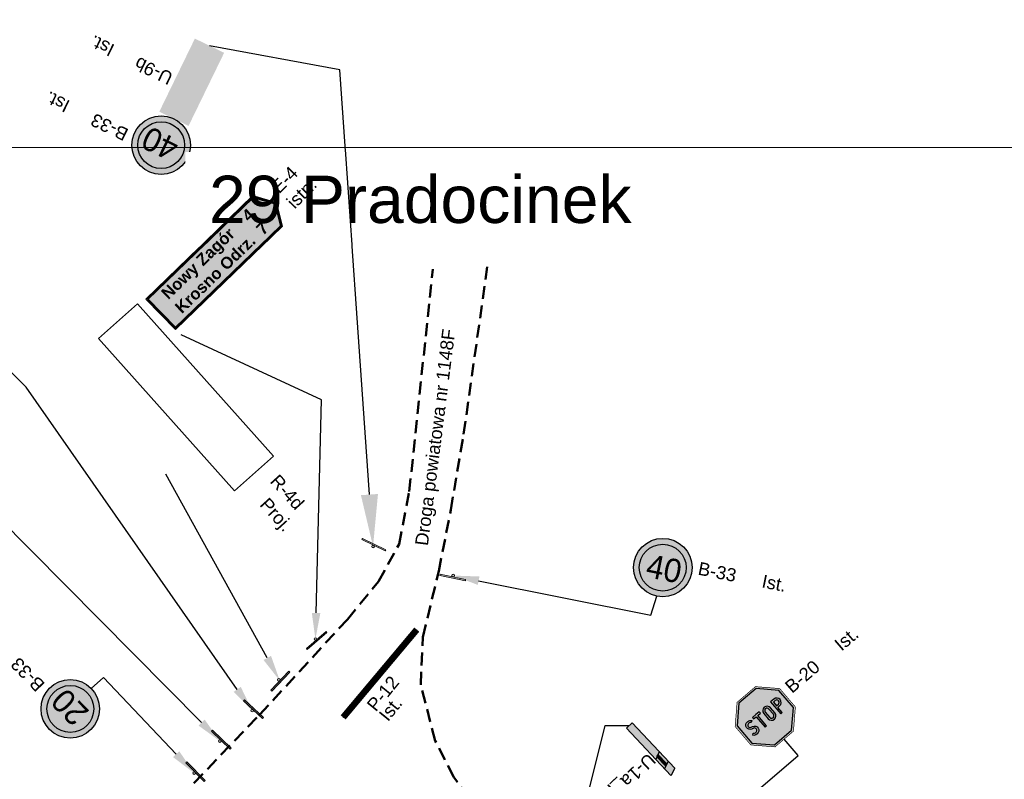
# Model space of a CAD drawing. Header units: millimetres. Extents: x -32728 to 3439, y -21222 to 1675.
# Tile 38 of 49: x 2611 to 2686, y 1517 to 1575. Entities that reach past the tile are written whole.
import ezdxf
from ezdxf import colors
from ezdxf.entities.mleader import LeaderData, LeaderLine
from ezdxf.enums import TextEntityAlignment as Align
from ezdxf.math import Vec2, Vec3

# ---------------------------------------------------------------- set-up
doc = ezdxf.new("R2010")
doc.units = ezdxf.units.MM
doc.linetypes.add('2', pattern=[1.5, 1, -0.5])
doc.linetypes.add('P-12', pattern=[1, 1, 0])
doc.layers.add('0  podklady', color=250, linetype='Continuous', lineweight=5, plot=False)
doc.layers.add('0 pomoc', color=61, linetype='Continuous', lineweight=30, plot=False)
for name, color, linetype, lineweight in [('10 znaki pionowe istniejące', 251, 'Continuous', 15), ('10 znaki pionowe projektowane', 1, 'Continuous', 15), ('10 znaki poziome istniejące', 251, 'Continuous', 15)]:
    doc.layers.add(name, color=color, linetype=linetype, lineweight=lineweight)
doc.layers.add('2 krawedz jezdni', color=7, linetype='2', lineweight=50, true_color=0x000000)
doc.layers.add('4 wymiary', color=7, linetype='Continuous', lineweight=15, true_color=0x000000)
for name, color, linetype, true_color in [('ZWTraffic_Grey_0_0_0', 7, 'Continuous', 0x000000), ('ZWTraffic_Grey_1', 7, 'Continuous', 0x4c4c4c), ('ZWTraffic_Grey_10', 7, 'Continuous', 0x4c4c4c), ('ZWTraffic_Grey_2', 7, 'Continuous', 0xe1e1e1), ('ZWTraffic_Grey_255_255_255', 7, 'Continuous', 0xffffff), ('ZWTraffic_Grey_7', 7, 'Continuous', 0x000000)]:
    doc.layers.add(name, color=color, linetype=linetype, true_color=true_color)
doc.styles.add('ARIAL', font='arial.ttf')
doc.styles.add('Drogowy', font='Drogowa.ttf')
doc.styles.add('plan', font='arial.ttf', dxfattribs={"height": 1})
doc.styles.get("Standard").update_dxf_attribs({"font": 'arial.ttf'})
doc.styles.add('znaki', font='arial.ttf')
picture_1 = doc.add_image_def('image29.png', size_in_pixel=(1907, 901))
picture_2 = doc.add_image_def('image107.png', size_in_pixel=(2967, 756))

# ---------------------------------------------------------------- blocks, each defined once
blk = doc.blocks.new('P_Opis_Poziome')
for tag, p in [('SYMBOL', (0, 0)), ('DŁUGOŚĆ', (0, -1.2)), ('STAN', (0, -2.4))]:
    blk.add_attdef(tag, p, '', height=1)
at = {"flags": 1}
for tag, p in [('Powierzchnia', (0, -3.6)), ('Powierzchnia_na_mb', (0, -4.8))]:
    blk.add_attdef(tag, p, '', height=1, dxfattribs=at)
blk = doc.blocks.new('Słupek')
h = blk.add_hatch(color=256)
h.paths.add_polyline_path([(-50, -5), (0, -5), (50, -5), (50, -10), (-50, -10)])
h.paths.add_polyline_path([(5, 0, 1), (-5, 0, 1)])
at = {"color": 7}
blk.add_lwpolyline([(-50, -5), (50, -5), (50, -10), (-50, -10)], close=True, dxfattribs=at)
blk.add_circle((0, 0), 5, dxfattribs=at)
blk = doc.blocks.new('P_Opis_Pionowe')
for tag, p in [('Symbol', (0, 0)), ('Stan', (5, 0))]:
    blk.add_attdef(tag, p, '', height=1)
at = {"flags": 1}
for tag, p in [('Wielkość', (0, -1.2)), ('Odblaskowość', (0, -2.4)), ('Aktywny', (0, -3.6)), ('Ilość', (0, -4.8)), ('Dodatkowe', (0, -6)), ('Kilometraż', (0, -7.2)), ('NrDrogi', (0, -8.4))]:
    blk.add_attdef(tag, p, '', height=1, dxfattribs=at)
blk = doc.blocks.new('B-33_')
at = {"layer": 'ZWTraffic_Grey_1', "linetype": 'Continuous'}
h = blk.add_hatch(color=256, dxfattribs=at)
h.dxf.hatch_style = 1
h.paths.add_polyline_path([(450, 450, 1), (-450, 450, 1)])
h.paths.add_polyline_path([(360, 450, 1), (-360, 450, 1)], flags=16)
h.paths.add_polyline_path([(-315, 484, 1), (-315, 416), (315, 416, 1), (315, 484)], flags=0)
at = {"layer": 'ZWTraffic_Grey_255_255_255', "linetype": 'Continuous'}
blk.add_hatch(color=256, dxfattribs=at).paths.add_polyline_path([(360, 450, 1), (-360, 450, 1)])
at = {"layer": 'ZWTraffic_Grey_1', "linetype": 'Continuous'}
blk.add_circle((0, 450), 450, dxfattribs=at)
at = {"layer": 'ZWTraffic_Grey_7', "linetype": 'Continuous'}
blk.add_circle((0, 450), 360, dxfattribs=at)
at = {"layer": 'ZWTraffic_Grey_0_0_0', "linetype": 'Continuous', "style": 'Drogowy'}
blk.add_attdef('50', text='', height=360, dxfattribs=at).set_placement((24, 438), align=Align.MIDDLE)
blk = doc.blocks.new('zw$9EB0')
at = {"layer": '10 znaki pionowe istniejące'}
blk.add_hatch(color=8, dxfattribs=at).paths.add_polyline_path([(0.131, 2.959), (10.522, 7.373), (11.944, 6.308), (11.724, 4.545), (1.332, 0.131)])
at = {"layer": '10 znaki pionowe istniejące', "color": 255}
blk.add_line((6.851, 5.814), (0.131, 2.959), dxfattribs=at)
at = {"layer": '10 znaki pionowe istniejące', "color": 250}
blk.add_lwpolyline([(0, 3.012), (10.536, 7.488), (12.05, 6.353), (11.816, 4.475), (1.28, 0)], close=True, dxfattribs=at)
at = {"layer": '10 znaki pionowe istniejące', "color": 255, "lineweight": 50}
blk.add_lwpolyline([(0.131, 2.959), (10.522, 7.373), (11.944, 6.308), (11.724, 4.545), (1.332, 0.131)], close=True, dxfattribs=at)
at = {"layer": '10 znaki pionowe istniejące', "insert": (12.039, 7.76), "char_height": 1, "attachment_point": 1, "rotation": 24.51956, "style": 'znaki'}
blk.add_mtext_dynamic_manual_height_columns('E-4\\Pistn.', width=5.92435, gutter_width=1, heights=[-2.683], dxfattribs=at)
at = {"layer": '10 znaki pionowe istniejące', "color": 255, "insert": (1.23, 3.14), "char_height": 0.90214, "attachment_point": 1, "rotation": 23.01405, "style": 'ARIAL'}
blk.add_mtext('{\\fArial|b1|i0|c238|p34;Nowy Zagór    4\\PKrosno Odrz.  7}', dxfattribs=at)
blk = doc.blocks.new('U-9b_')
at = {"layer": 'ZWTraffic_Grey_0_0_0'}
h = blk.add_hatch(color=256, dxfattribs=at)
h.paths.add_polyline_path([(250, 750), (-250, 250), (-250, 500), (250, 1000)])
h.paths.add_polyline_path([(250, 1250), (0, 1250), (-250, 1000), (-250, 750)])
h.paths.add_polyline_path([(250, 500), (-250, 0), (0, 0), (250, 250)])
at = {"layer": 'ZWTraffic_Grey_2'}
h = blk.add_hatch(color=256, dxfattribs=at)
h.paths.add_polyline_path([(250, 1250), (-250, 750), (-250, 500), (250, 1000)])
h.paths.add_polyline_path([(250, 500), (-250, 0), (-250, 250), (250, 750)])
h.paths.add_polyline_path([(-250, 1000), (-250, 1250), (0, 1250)])
h.paths.add_polyline_path([(250, 0), (0, 0), (250, 250)])
blk = doc.blocks.new('B-20_')
at = {"layer": 'ZWTraffic_Grey_1'}
h = blk.add_hatch(color=256, dxfattribs=at)
h.paths.add_polyline_path([(-420, 276), (-420, 624), (-174, 870), (174, 870), (420, 624), (420, 276), (174, 30), (-174, 30)])
h.paths.add_polyline_path([(210, 330), (240, 330), (240, 435), (278, 435, 1), (278, 570), (210, 570)], flags=16)
h.paths.add_polyline_path([(240, 465), (278, 465, 1), (278, 540), (240, 540)], flags=0)
h.paths.add_polyline_path([(-158, 540), (-105, 540), (-105, 330), (-90, 330), (-75, 330), (-75, 540), (-22, 540), (-22, 570), (-90, 570), (-158, 570)], flags=16)
h.paths.add_polyline_path([(-331, 360), (-306, 377, 0.250492), (-275, 360), (-263, 360, 0.875009), (-253, 434, 0.021704), (-256, 434), (-274, 439), (-280, 440, -0.875009), (-263, 568), (-251, 568, -0.250765), (-197, 539), (-222, 522, 0.250765), (-251, 538), (-263, 538, 0.875009), (-272, 469), (-245, 463, -0.875009), (-263, 330), (-275, 330, -0.250492)], flags=16)
h.paths.add_polyline_path([(15, 398), (15, 503, -1), (150, 503), (150, 398, -1)], flags=16)
h.paths.add_polyline_path([(45, 398), (45, 503, -1), (120, 503), (120, 398, -1)], flags=0)
at = {"layer": 'ZWTraffic_Grey_255_255_255'}
h = blk.add_hatch(color=256, dxfattribs=at)
h.dxf.hatch_style = 1
h.paths.add_polyline_path([(-450, 264), (-450, 636), (-186, 900), (186, 900), (450, 636), (450, 264), (186, 0), (-186, 0)])
h.paths.add_polyline_path([(-420, 276), (-420, 624), (-174, 870), (174, 870), (420, 624), (420, 276), (174, 30), (-174, 30)], flags=16)
h.paths.add_polyline_path([(-158, 540), (-105, 540), (-105, 330), (-90, 330), (-75, 330), (-75, 540), (-22, 540), (-22, 570), (-90, 570), (-158, 570)], flags=0)
h.paths.add_polyline_path([(15, 398), (15, 503, -1), (150, 503), (150, 398, -1)], flags=0)
h.paths.add_polyline_path([(45, 398), (45, 503, -1), (120, 503), (120, 398, -1)], flags=0)
h.paths.add_polyline_path([(210, 330), (240, 330), (240, 435), (278, 435, 1), (278, 570), (210, 570)], flags=0)
h.paths.add_polyline_path([(240, 465), (278, 465, 1), (278, 540), (240, 540)], flags=0)
h.paths.add_polyline_path([(-331, 360), (-306, 377, 0.250492), (-275, 360), (-263, 360, 0.875009), (-253, 434, 0.021704), (-256, 434), (-274, 439), (-280, 440, -0.875009), (-263, 568), (-251, 568, -0.250765), (-197, 539), (-222, 522, 0.250765), (-251, 538), (-263, 538, 0.875009), (-272, 469), (-245, 463, -0.875009), (-263, 330), (-275, 330, -0.250492)], flags=0)
h = blk.add_hatch(color=256, dxfattribs=at)
h.dxf.hatch_style = 1
h.paths.add_polyline_path([(-331, 360), (-306, 377, 0.250492), (-275, 360), (-263, 360, 0.875009), (-253, 434, 0.021704), (-256, 434), (-274, 439), (-280, 440, -0.875009), (-263, 568), (-251, 568, -0.250765), (-197, 539), (-222, 522, 0.250765), (-251, 538), (-263, 538, 0.875009), (-272, 469), (-245, 463, -0.875009), (-263, 330), (-275, 330, -0.250492)])
h.paths.add_polyline_path([(-158, 540), (-105, 540), (-105, 330), (-90, 330), (-75, 330), (-75, 540), (-22, 540), (-22, 570), (-90, 570), (-158, 570)])
h.paths.add_polyline_path([(15, 398), (15, 503, -1), (150, 503), (150, 398, -1)])
h.paths.add_polyline_path([(45, 398), (45, 503, -1), (120, 503), (120, 398, -1)], flags=16)
h.paths.add_polyline_path([(210, 330), (240, 330), (240, 435), (278, 435, 1), (278, 570), (210, 570)])
h.paths.add_polyline_path([(240, 465), (278, 465, 1), (278, 540), (240, 540)], flags=16)
at = {"layer": 'ZWTraffic_Grey_1', "const_width": 10}
blk.add_lwpolyline([(-450, 636), (-450, 264), (-186, 0), (186, 0), (450, 264), (450, 636), (186, 900), (-186, 900)], close=True, dxfattribs=at)
at = {"layer": 'ZWTraffic_Grey_255_255_255'}
for points in [[(-420, 624), (-420, 276), (-174, 30), (174, 30), (420, 276), (420, 624), (174, 870), (-174, 870)], [(-158, 570), (-158, 540), (-105, 540), (-105, 330), (-90, 330), (-75, 330), (-75, 540), (-22, 540), (-22, 570), (-90, 570)]]:
    blk.add_lwpolyline(points, close=True, dxfattribs=at)
for points in [[(-331, 360), (-306, 377, 0.250492), (-275, 360), (-263, 360, 0.875009), (-253, 434, 0.021704), (-256, 434), (-274, 439), (-280, 440, -0.875009), (-263, 568), (-251, 568, -0.250765), (-197, 539), (-222, 522, 0.250765), (-251, 538), (-263, 538, 0.875009), (-272, 469), (-245, 463, -0.875009), (-263, 330), (-275, 330, -0.250492)], [(15, 398, 1), (150, 398), (150, 503, 1), (15, 503)], [(45, 503), (45, 398, 1), (120, 398), (120, 503, 1)], [(210, 570), (210, 330), (240, 330), (240, 435), (278, 435, 1), (278, 570)], [(240, 540), (240, 465), (278, 465, 1), (278, 540)]]:
    blk.add_lwpolyline(points, format="xyb", close=True, dxfattribs=at)
blk = doc.blocks.new('U-1a_p_')
at = {"layer": 'ZWTraffic_Grey_1'}
h = blk.add_hatch(color=256, dxfattribs=at)
h.paths.add_polyline_path([(18, 643), (18, 843), (60, 860), (60, 660)])
h.paths.add_polyline_path([(-60, 610), (-60, 810), (-18, 827), (-18, 627)])
at = {"layer": 'ZWTraffic_Grey_10'}
h = blk.add_hatch(dxfattribs=at)
h.set_pattern_fill('ANSI31', color=256, scale=0.5, style=0)
h.set_pattern_definition([(45, (65.784, -529.7776), (-1.122532, 1.122532), [])])
h.paths.add_polyline_path([(18, 643), (18, 843), (-18, 827), (-18, 627)])
at = {"layer": 'ZWTraffic_Grey_255_255_255'}
h = blk.add_hatch(color=256, dxfattribs=at)
h.paths.add_polyline_path([(-60, 0), (60, 0), (60, 660), (18, 643), (-18, 627), (-60, 610)])
h.paths.add_polyline_path([(-60, 960), (-60, 810), (-18, 827), (18, 843), (60, 860), (60, 1000), (40, 1000)])
at = {"color": 0}
blk.add_lwpolyline([(-60, 960), (-60, 0), (60, 0), (60, 1000), (40, 1000)], close=True, dxfattribs=at)
at = {"layer": 'ZWTraffic_Grey_255_255_255'}
for p, q in [((40, 1000), (-60, 960)), ((-60, 810), (60, 860)), ((-18, 827), (-18, 627)), ((18, 843), (18, 643)), ((-60, 610), (60, 660))]:
    blk.add_line(p, q, dxfattribs=at)

msp = doc.modelspace()

# ---------------------------------------------------------------- linework, layer by layer
at = {"layer": '0 pomoc'}
msp.add_lwpolyline([(2635.545, 1521.821), (2641.203, 1528.57)], dxfattribs=at)
at = {"layer": '10 znaki poziome istniejące', "linetype": 'P-12', "const_width": 0.5, "flags": 128}
msp.add_lwpolyline([(2635.545, 1521.821), (2641.203, 1528.57)], dxfattribs=at)
at = {"layer": '2 krawedz jezdni', "color": 0}
for points in [[(2679.697, 1478.053), (2664.297, 1494.212), (2652.109, 1507.353), (2646.988, 1513.22), (2644.055, 1517.22), (2642.615, 1520.02), (2641.506, 1524.323), (2641.673, 1527.988), (2642.89, 1533.07), (2643.815, 1537.781), (2644.802, 1543.595), (2646.668, 1556.795)], [(2624.068, 1516.767), (2629.12, 1522.02), (2635.867, 1529.354), (2638.254, 1532.26), (2639.839, 1535.132), (2640.626, 1539.201), (2642.434, 1556.281)]]:
    msp.add_lwpolyline(points, dxfattribs=at)

# ---------------------------------------------------------------- block references
at = {"layer": '10 znaki pionowe istniejące'}
for p, rotation, values in [((2622.556, 1571.313), 154.0577045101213, {'Symbol': 'U-9b', 'Stan': 'Ist.'}), ((2619.126, 1567.005), 154.0577045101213, {'Symbol': 'B-33', 'Stan': 'Ist.'}), ((2662.753, 1532.807), 348.6900675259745, {'Symbol': 'B-33', 'Stan': 'Ist.'}), ((2612.685, 1524.401), 134.3195595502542, {'Symbol': 'B-33', 'Stan': 'Ist.'}), ((2670.039, 1523.621), 40.47904210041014, {'Symbol': 'B-20', 'Stan': 'Ist.'}), ((2658.979, 1519.134), 223.0548532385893, {'Symbol': 'U-1a_p', 'Stan': 'Ist.'})]:
    msp.add_blockref('P_Opis_Pionowe', p, dxfattribs=dict(at, rotation=rotation)).add_auto_attribs(values)
for name, p, xscale, yscale, zscale, rotation in [('U-9b_', (2625.272, 1573.467), 0.005, 0.005, 0.005, 154.0577045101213), ('Słupek', (2637.841, 1534.961), 0.02, 0.02, 0.02, 154.0577045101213), ('Słupek', (2643.994, 1532.724), 0.02, 0.02, 0.02, 348.6900675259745), ('Słupek', (2633.412, 1527.848), 0.02, 0.02, 0.02, 40.85827041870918), ('Słupek', (2630.605, 1524.709), 0.02, 0.02, 0.02, 46.46880071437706), ('B-20_', (2669.446, 1520.157), 0.005, 0.005, 0.005, 40.47904210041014), ('Słupek', (2628.551, 1522.336), 0.02, 0.02, 0.02, 137.1586858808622), ('U-1a_p_', (2657.535, 1521.206), 0.005, 0.005, 0.005, 223.0548532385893), ('Słupek', (2626.071, 1519.999), 0.02, 0.02, 0.02, 135.8363753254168), ('Słupek', (2624.087, 1517.54), 0.02, 0.02, 0.02, 134.3195595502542)]:
    msp.add_blockref(name, p, dxfattribs=dict(at, xscale=xscale, yscale=yscale, zscale=zscale, rotation=rotation))
at = {"layer": '10 znaki pionowe istniejące', "xscale": 0.005, "yscale": 0.005, "zscale": 0.005}
for p, rotation, values in [((2622.538, 1567.847), 154.0577045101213, {'50': '40'}), ((2659.664, 1531.13), 348.6900675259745, {'50': '40'}), ((2616.181, 1524.042), 134.3195595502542, {'50': '20'})]:
    msp.add_blockref('B-33_', p, dxfattribs=dict(at, rotation=rotation)).add_auto_attribs(values)
at = {"layer": '10 znaki pionowe projektowane'}
ref = msp.add_blockref('P_Opis_Pionowe', (2629.862, 1539.93), dxfattribs=dict(at, rotation=312.1452118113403))
ref.add_attrib('Symbol', 'R-4d', (2629.862, 1539.93), dxfattribs={"layer": '0', "height": 1, "rotation": 11832.14521})
ref.add_attrib('Stan', 'Proj.', (2629.071, 1538.141), dxfattribs={"layer": '0', "height": 1, "rotation": 11832.14521})
at = {"layer": '10 znaki poziome istniejące'}
ref = msp.add_blockref('P_Opis_Poziome', (2638.057, 1522.197), dxfattribs=dict(at, rotation=50.85551632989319))
ref.add_attrib('SYMBOL', 'P-12', (2638.057, 1522.197), dxfattribs={"layer": '0', "height": 1, "rotation": 50.85552})
ref.add_attrib('STAN', 'Ist.', (2638.987, 1521.44), dxfattribs={"layer": '0', "height": 1, "rotation": 50.85552})

# ---------------------------------------------------------------- texts
at = {"layer": '4 wymiary', "insert": (2641.06, 1535.102), "char_height": 1, "width": 16.73043, "attachment_point": 1, "rotation": 82.74783, "style": 'plan'}
msp.add_mtext('Droga powiatowa nr 1148F', dxfattribs=at)

# ---------------------------------------------------------------- pictures from other files: only their frames are drawn
at = {"layer": '0  podklady'}
image = msp.add_image(picture_1, insert=(2558.628, 1478.937), size_in_units=(183.484, 86.691), dxfattribs=at)
image.dxf.flags = 7
at = {"layer": '10 znaki pionowe projektowane'}
image = msp.add_image(picture_2, insert=(2616.749, 1550.959), size_in_units=(15.698, 4), rotation=-48.24911, dxfattribs=at)
image.dxf.flags = 7

# ---------------------------------------------------------------- leaders
at = {"layer": '10 znaki pionowe istniejące'}
ml = msp.add_multileader_mtext('Standard', dxfattribs=at)
ml.set_content('', color=256)
ml.set_leader_properties()
ml.build(insert=Vec2(0, 0))
ml.multileader.update_dxf_attribs({"has_dogleg": 0, "arrow_head_size": 2})
ctx = ml.context
ctx.base_point, ctx.arrow_head_size, ctx.plane_origin = Vec3(2603.074, 1551.292), 2, Vec3(0, 316.759)
ctx.text_align_type = 2
notes = []
notes.append((ctx, [(0, (1, 1, 0), (2615.074, 1551.292), (-1, 0), 8, [(0, [(2628.551, 1522.336), (2611.182, 1547.209)], 256, [])])]))
ctx.mtext.insert, ctx.mtext.alignment, ctx.mtext.flow_direction = Vec3(2605.074, 1553.292), 3, 5
ml = msp.add_multileader_mtext('Standard', dxfattribs=at)
ml.set_content('', color=256)
ml.set_leader_properties()
ml.build(insert=Vec2(0, 0))
ml.multileader.update_dxf_attribs({"has_dogleg": 0, "arrow_head_size": 2})
ctx = ml.context
ctx.base_point, ctx.arrow_head_size, ctx.plane_origin, ctx.plane_x_axis, ctx.plane_y_axis = Vec3(2623.587, 1555.206), 2, Vec3(1764.465, 4287.333), Vec3(-0.120588, -0.992703), Vec3(0.992703, -0.120588)
ctx.text_align_type = 2
notes.append((ctx, [(0, (1, 1, 0), (2622.14, 1543.294), (0.120588, 0.992703), 8, [(0, [(2633.412, 1527.848), (2633.879, 1546.244)], 256, [])])]))
ctx.mtext.insert, ctx.mtext.text_direction, ctx.mtext.rotation, ctx.mtext.alignment, ctx.mtext.flow_direction = Vec3(2625.331, 1552.98), Vec3(-0.120588, -0.992703), 4.591507, 3, 5
ml = msp.add_multileader_mtext('Standard', dxfattribs=at)
ml.set_content('', color=256)
ml.set_leader_properties()
ml.build(insert=Vec2(0, 0))
ml.multileader.update_dxf_attribs({"has_dogleg": 0, "arrow_head_size": 2})
ctx = ml.context
ctx.base_point, ctx.arrow_head_size, ctx.plane_origin = Vec3(2617.914, 1540.533), 2, Vec3(0, 316.759)
ctx.text_align_type = 2
notes.append((ctx, [(0, (1, 1, 0), (2629.914, 1540.533), (-1, 0), 8, [(0, [(2630.677, 1524.64)], 256, [])])]))
ctx.mtext.insert, ctx.mtext.alignment, ctx.mtext.flow_direction = Vec3(2619.914, 1542.533), 3, 5
ml = msp.add_multileader_mtext('Standard', dxfattribs=at)
ml.set_content('', color=256)
ml.set_leader_properties()
ml.build(insert=Vec2(0, 0))
ml.multileader.update_dxf_attribs({"has_dogleg": 0, "arrow_head_size": 2})
ctx = ml.context
ctx.base_point, ctx.arrow_head_size, ctx.plane_origin = Vec3(2602.928, 1536.919), 2, Vec3(0, 316.759)
ctx.text_align_type = 2
notes.append((ctx, [(0, (1, 1, 0), (2614.928, 1536.919), (-1, 0), 8, [(0, [(2626.071, 1519.999), (2608.113, 1538.138)], 256, [])])]))
ctx.mtext.insert, ctx.mtext.alignment, ctx.mtext.flow_direction = Vec3(2604.928, 1538.919), 3, 5
ml = msp.add_multileader_mtext('Standard', dxfattribs=at)
ml.set_content('', color=256)
ml.set_leader_properties()
ml.build(insert=Vec2(0, 0))
ml.multileader.update_dxf_attribs({"has_dogleg": 0, "arrow_head_size": 2})
ctx = ml.context
ctx.base_point, ctx.arrow_head_size, ctx.plane_origin = Vec3(2655.664, 1531.13), 2, Vec3(0, 316.759)
ctx.text_align_type = 2
notes.append((ctx, [(0, (1, 1, 0), (2667.664, 1531.13), (-1, 0), 8, [(0, [(2643.994, 1532.724), (2659.183, 1529.687)], 256, [])])]))
ctx.mtext.insert, ctx.mtext.alignment, ctx.mtext.flow_direction = Vec3(2657.664, 1533.13), 3, 5
ml = msp.add_multileader_mtext('Standard', dxfattribs=at)
ml.set_content('', color=256)
ml.set_leader_properties()
ml.build(insert=Vec2(0, 0))
ml.multileader.update_dxf_attribs({"has_dogleg": 0, "arrow_head_size": 2})
ctx = ml.context
ctx.base_point, ctx.arrow_head_size, ctx.plane_origin = Vec3(2612.181, 1524.042), 2, Vec3(0, 316.759)
ctx.text_align_type = 2
notes.append((ctx, [(0, (1, 1, 0), (2624.181, 1524.042), (-1, 0), 8, [(0, [(2624.087, 1517.54), (2617.114, 1524.884)], 256, [])])]))
ctx.mtext.insert, ctx.mtext.alignment, ctx.mtext.flow_direction = Vec3(2614.181, 1526.042), 3, 5
ml = msp.add_multileader_mtext('Standard', dxfattribs=at)
ml.set_content('', color=256)
ml.set_leader_properties()
ml.build(insert=Vec2(0, 0))
ml.multileader.update_dxf_attribs({"has_dogleg": 0, "arrow_head_size": 2})
ctx = ml.context
ctx.base_point, ctx.arrow_head_size, ctx.plane_origin = Vec3(2653.535, 1521.206), 2, Vec3(0, 316.759)
ctx.text_align_type = 2
notes.append((ctx, [(0, (1, 1, 0), (2665.535, 1521.206), (-1, 0), 8, [(0, [(2651.01, 1502.452), (2655.69, 1521.2)], 256, [])])]))
ctx.mtext.insert, ctx.mtext.alignment, ctx.mtext.flow_direction = Vec3(2655.535, 1523.206), 3, 5
ml = msp.add_multileader_mtext('Standard', dxfattribs=at)
ml.set_content('', color=256)
ml.set_leader_properties()
ml.build(insert=Vec2(0, 0))
ml.multileader.update_dxf_attribs({"has_dogleg": 0, "arrow_head_size": 2})
ctx = ml.context
ctx.base_point, ctx.arrow_head_size, ctx.plane_origin = Vec3(2665.446, 1520.157), 2, Vec3(0, 316.759)
ctx.text_align_type = 2
notes.append((ctx, [(0, (1, 1, 0), (2677.446, 1520.157), (-1, 0), 8, [(0, [(2655.314, 1505.85), (2670.517, 1518.901)], 256, [])])]))
ctx.mtext.insert, ctx.mtext.alignment, ctx.mtext.flow_direction = Vec3(2667.446, 1522.157), 3, 5
for ctx, leaders in notes:
    for number, flags, end, landing, length, lines in leaders:
        leader = LeaderData()
        leader.index, (leader.has_last_leader_line, leader.has_dogleg_vector, leader.attachment_direction) = number, flags
        leader.last_leader_point, leader.dogleg_vector, leader.dogleg_length = Vec3(end), Vec3(landing), length
        for number, points, colour, breaks in lines:
            line = LeaderLine()
            line.index, line.vertices, line.color, line.breaks = number, Vec3.list(points), colors.encode_raw_color(colour), breaks
            leader.lines.append(line)
        ctx.leaders.append(leader)

# ---------------------------------------------------------------- next in the draw order: texts
at = {"layer": '0  podklady', "color": 1, "insert": (2625.238, 1563.471), "char_height": 3.636, "width": 51.91881, "attachment_point": 1, "bg_fill": 2}
msp.add_mtext('29 Pradocinek', dxfattribs=at)

# ---------------------------------------------------------------- next in the draw order: block references
at = {"layer": '0 pomoc', "rotation": 20.97805505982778}
msp.add_blockref('zw$9EB0', (2621.453, 1551.175), dxfattribs=at)

# ---------------------------------------------------------------- next in the draw order: leaders
at = {"layer": '10 znaki pionowe istniejące'}
ml = msp.add_multileader_mtext('Standard', dxfattribs=at)
ml.set_content('', color=256)
ml.set_leader_properties()
ml.build(insert=Vec2(0, 0))
ml.multileader.update_dxf_attribs({"has_dogleg": 0})
ctx = ml.context
ctx.base_point, ctx.plane_origin = Vec3(2621.272, 1573.467), Vec3(0, 316.759)
notes = []
notes.append((ctx, [(0, (1, 1, 0), (2633.272, 1573.467), (-1, 0), 8, [(0, [(2637.841, 1534.961), (2635.296, 1571.6)], 256, [])])]))
ctx.mtext.insert, ctx.mtext.flow_direction = Vec3(2623.272, 1575.467), 5
for ctx, leaders in notes:
    for number, flags, end, landing, length, lines in leaders:
        leader = LeaderData()
        leader.index, (leader.has_last_leader_line, leader.has_dogleg_vector, leader.attachment_direction) = number, flags
        leader.last_leader_point, leader.dogleg_vector, leader.dogleg_length = Vec3(end), Vec3(landing), length
        for number, points, colour, breaks in lines:
            line = LeaderLine()
            line.index, line.vertices, line.color, line.breaks = number, Vec3.list(points), colors.encode_raw_color(colour), breaks
            leader.lines.append(line)
        ctx.leaders.append(leader)

doc.saveas('drawing.dxf')
